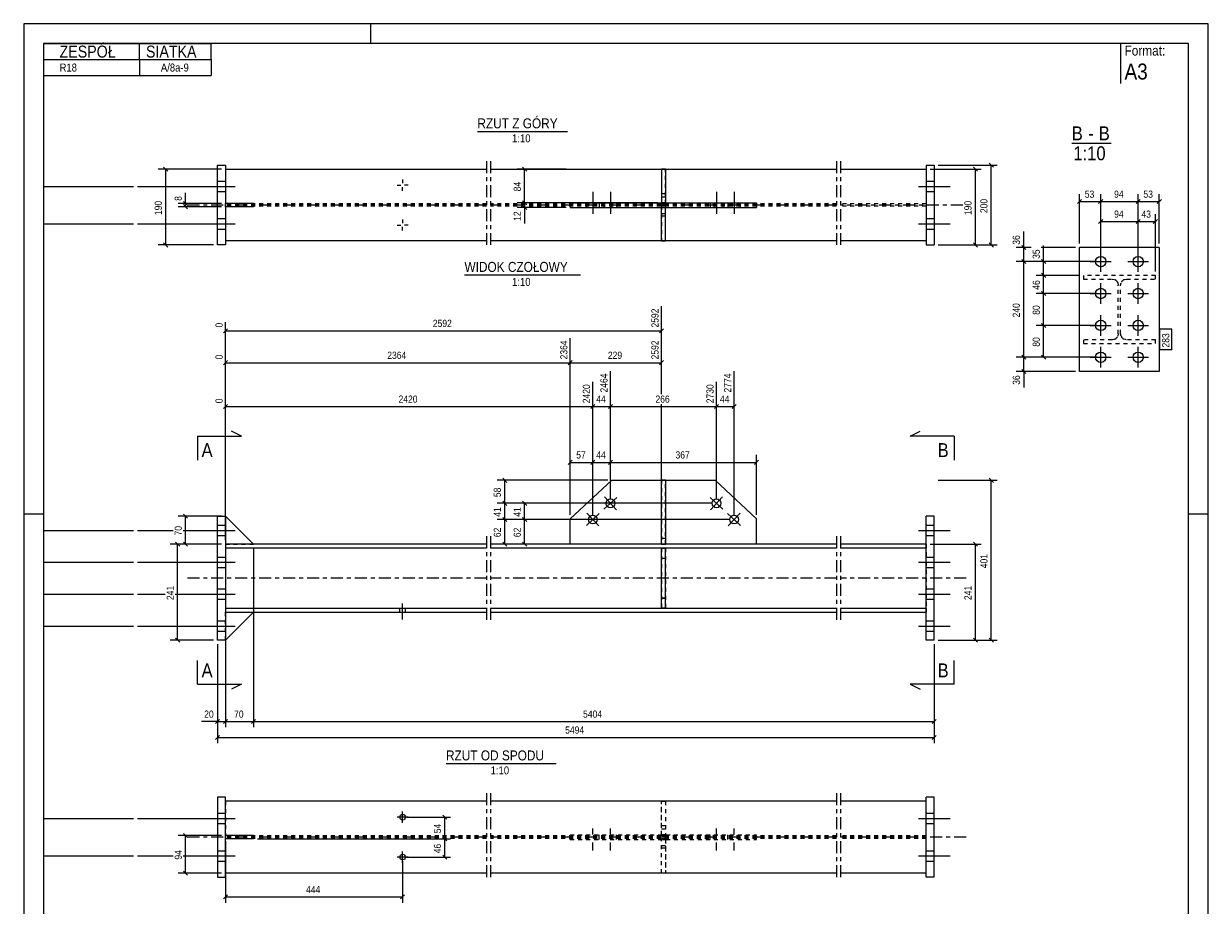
# Model space of a CAD drawing. Header units: millimetres. Extents: x 0 to 297, y 0 to 420.
# Tile 2 of 2: x 0 to 297, y 199 to 420. Entities that reach past the tile are written whole.
import ezdxf

# ---------------------------------------------------------------- set-up
doc = ezdxf.new("R2010")
doc.units = ezdxf.units.MM
for name, pattern in [('XKITLINE00', [0]), ('XKITLINE01', [4, 1, -1, 1, -1]), ('XKITLINE02', [4, 2, -2]), ('XKITLINE03', [6, 3, -1, 1, -1])]:
    doc.linetypes.add(name, pattern=pattern)
for name, color, linetype, lineweight in [('Arkusz rysunku', 3, 'Continuous', 0), ('Element', 2, 'Continuous', 0), ('Inny typ obiektu', 7, 'Continuous', 0), ('Przekrój', 7, 'Continuous', 0), ('Wymiar', 4, 'Continuous', 0), ('Znak elementu', 2, 'Continuous', 0), ('Śruba', 3, 'Continuous', 0)]:
    doc.layers.add(name, color=color, linetype=linetype, lineweight=lineweight)
doc.styles.add('ARIAL', font='ARIAL.TTF')

msp = doc.modelspace()

# ---------------------------------------------------------------- linework, layer by layer
at = {"layer": 'Arkusz rysunku', "linetype": 'XKITLINE00', "lineweight": 0}
for p, q in [((297, 420), (0, 420)), ((0, 420), (0, 0)), ((87, 415), (87, 420)), ((297, 0), (297, 420)), ((292, 415), (5, 415)), ((5, 415), (5, 5)), ((292, 5), (292, 415)), ((5, 297), (0, 297)), ((297, 297), (292, 297))]:
    msp.add_line(p, q, dxfattribs=at)
at = {"layer": 'Element', "linetype": 'XKITLINE00', "lineweight": 0}
for p, q in [((48.6, 384.5), (50.6, 384.5)), ((48.6, 364.5), (48.6, 384.5)), ((50.6, 384.5), (50.6, 364.5)), ((50.6, 383.5), (116.04, 383.5)), ((117.04, 383.5), (203.75, 383.5)), ((159.89, 383.5), (159.89, 375.1)), ((159.89, 383.5), (160.89, 383.5)), ((160.89, 383.5), (160.89, 375.1)), ((204.75, 383.5), (226.25, 383.5)), ((226.25, 384.5), (226.25, 364.5)), ((226.25, 384.5), (228.25, 384.5)), ((228.25, 384.5), (228.25, 364.5)), ((50.6, 374.1), (50.6, 374.9)), ((57.6, 374.9), (50.6, 374.9)), ((57.6, 374.9), (57.6, 374.1)), ((137.04, 375.1), (183.75, 375.1)), ((137.04, 375.1), (137.04, 373.9)), ((147.44, 373.9), (147.44, 375.1)), ((160.89, 375.1), (159.89, 375.1)), ((173.35, 373.9), (173.35, 375.1)), ((183.75, 375.1), (183.75, 373.9)), ((57.6, 374.1), (50.6, 374.1)), ((137.04, 373.9), (183.75, 373.9)), ((159.89, 365.5), (159.89, 373.9)), ((159.89, 373.9), (160.89, 373.9)), ((160.89, 365.5), (160.89, 373.9)), ((116.04, 365.5), (50.6, 365.5)), ((203.75, 365.5), (117.04, 365.5)), ((160.89, 365.5), (159.89, 365.5)), ((226.25, 365.5), (204.75, 365.5)), ((50.6, 364.5), (48.6, 364.5)), ((226.25, 364.5), (228.25, 364.5)), ((264.72, 332.78), (264.72, 363.88)), ((284.72, 363.88), (264.72, 363.88)), ((284.72, 363.88), (284.72, 332.78)), ((284.72, 332.78), (264.72, 332.78)), ((137.04, 295.85), (147.44, 305.48)), ((147.44, 305.48), (173.35, 305.48)), ((159.89, 289.48), (159.89, 305.48)), ((159.89, 305.48), (160.89, 305.48)), ((160.89, 305.48), (160.89, 289.48)), ((173.35, 305.48), (183.75, 295.85)), ((48.6, 265.38), (48.6, 296.48)), ((48.6, 296.48), (50.6, 296.48)), ((57.6, 289.48), (50.6, 296.48)), ((50.6, 296.48), (50.6, 265.38)), ((137.04, 289.48), (137.04, 295.85)), ((183.75, 289.48), (183.75, 295.85)), ((226.25, 265.38), (226.25, 296.48)), ((228.25, 296.48), (226.25, 296.48)), ((228.25, 265.38), (228.25, 296.48)), ((116.04, 289.48), (50.6, 289.48)), ((50.6, 288.53), (116.04, 288.53)), ((203.75, 289.48), (117.04, 289.48)), ((117.04, 288.53), (203.75, 288.53)), ((159.89, 289.48), (160.89, 289.48)), ((160.89, 288.48), (159.89, 288.48)), ((159.89, 273.38), (159.89, 288.48)), ((160.89, 273.38), (160.89, 288.48)), ((226.25, 289.48), (204.75, 289.48)), ((204.75, 288.53), (226.25, 288.53)), ((116.04, 273.33), (50.6, 273.33)), ((203.75, 273.33), (117.04, 273.33)), ((160.89, 273.38), (159.89, 273.38)), ((226.25, 273.33), (204.75, 273.33)), ((57.6, 272.38), (50.6, 265.38)), ((50.6, 272.38), (116.04, 272.38)), ((117.04, 272.38), (203.75, 272.38)), ((204.75, 272.38), (226.25, 272.38)), ((50.6, 265.38), (48.6, 265.38)), ((228.25, 265.38), (226.25, 265.38)), ((50.6, 225.98), (48.6, 225.98)), ((48.6, 225.98), (48.6, 205.98)), ((50.6, 205.98), (50.6, 225.98)), ((228.25, 225.98), (226.25, 225.98)), ((226.25, 205.98), (226.25, 225.98)), ((228.25, 205.98), (228.25, 225.98)), ((116.04, 224.98), (50.6, 224.98)), ((203.75, 224.98), (117.04, 224.98)), ((226.25, 224.98), (204.75, 224.98)), ((57.6, 216.38), (50.6, 216.38)), ((50.6, 216.38), (50.6, 215.58)), ((57.6, 215.58), (50.6, 215.58)), ((57.6, 216.38), (57.6, 215.58)), ((48.6, 205.98), (50.6, 205.98)), ((116.04, 206.98), (50.6, 206.98)), ((203.75, 206.98), (117.04, 206.98)), ((226.25, 206.98), (204.75, 206.98)), ((228.25, 205.98), (226.25, 205.98))]:
    msp.add_line(p, q, dxfattribs=at)
at = {"layer": 'Element', "linetype": 'XKITLINE01', "lineweight": 0}
for p, q in [((50.6, 383.5), (50.6, 365.5)), ((159.89, 383.5), (159.89, 374.8)), ((160.89, 383.5), (159.89, 383.5)), ((160.89, 374.8), (160.89, 383.5)), ((226.25, 383.5), (226.25, 365.5)), ((160.89, 377.3), (159.89, 377.3)), ((50.6, 374.1), (50.6, 374.9)), ((57.6, 374.9), (50.6, 374.9)), ((116.04, 374.8), (50.6, 374.8)), ((57.6, 374.1), (57.6, 374.9)), ((203.75, 374.8), (117.04, 374.8)), ((159.89, 376.6), (160.89, 376.6)), ((159.89, 374.8), (160.89, 374.8)), ((226.25, 374.8), (204.75, 374.8)), ((116.04, 374.2), (50.6, 374.2)), ((57.6, 374.1), (50.6, 374.1)), ((203.75, 374.2), (117.04, 374.2)), ((159.89, 374.2), (159.89, 365.5)), ((160.89, 374.2), (159.89, 374.2)), ((159.89, 372.4), (160.89, 372.4)), ((160.89, 371.7), (159.89, 371.7)), ((160.89, 365.5), (160.89, 374.2)), ((226.25, 374.2), (204.75, 374.2)), ((159.89, 365.5), (160.89, 365.5)), ((283.72, 356.88), (265.72, 356.88)), ((265.72, 356.88), (265.72, 355.93)), ((283.72, 355.93), (283.72, 356.88)), ((265.72, 355.93), (272.92, 355.93)), ((272.92, 355.93), (273.49, 355.82)), ((274.31, 355), (274.42, 354.43)), ((274.42, 342.23), (274.42, 354.43)), ((275.02, 354.43), (275.13, 355)), ((275.02, 342.23), (275.02, 354.43)), ((275.95, 355.82), (276.52, 355.93)), ((276.52, 355.93), (283.72, 355.93)), ((274.42, 342.23), (274.31, 341.66)), ((275.13, 341.66), (275.02, 342.23)), ((272.92, 340.73), (265.72, 340.73)), ((265.72, 340.73), (265.72, 339.78)), ((265.72, 339.78), (283.72, 339.78)), ((273.49, 340.84), (272.92, 340.73)), ((276.52, 340.73), (275.95, 340.84)), ((283.72, 340.73), (276.52, 340.73)), ((283.72, 339.78), (283.72, 340.73)), ((159.89, 305.48), (159.89, 289.48)), ((160.89, 305.48), (159.89, 305.48)), ((160.89, 289.48), (160.89, 305.48)), ((50.6, 296.48), (50.6, 289.48)), ((50.6, 289.48), (57.6, 289.48)), ((50.6, 289.48), (50.6, 272.38)), ((183.75, 289.48), (137.04, 289.48)), ((159.89, 290.98), (160.89, 290.98)), ((159.89, 290.98), (160.89, 290.98)), ((159.89, 289.48), (160.89, 289.48)), ((159.89, 288.48), (159.89, 273.38)), ((159.89, 288.48), (160.89, 288.48)), ((160.89, 288.48), (160.89, 273.38)), ((226.25, 289.48), (226.25, 287.03)), ((159.89, 285.98), (160.89, 285.98)), ((159.89, 285.98), (160.89, 285.98)), ((226.25, 287.03), (226.25, 273.33)), ((160.89, 275.88), (159.89, 275.88)), ((159.89, 275.88), (160.89, 275.88)), ((159.89, 273.38), (159.89, 273.77)), ((160.89, 273.38), (159.89, 273.38)), ((160.89, 273.38), (160.89, 273.77)), ((226.25, 273.33), (226.25, 272.38)), ((50.6, 265.38), (50.6, 272.38)), ((50.6, 272.38), (57.6, 272.38)), ((50.6, 224.98), (50.6, 206.98)), ((159.89, 216.58), (159.89, 224.98)), ((159.89, 224.98), (160.89, 224.98)), ((159.89, 216.28), (159.89, 224.98)), ((159.89, 224.98), (160.89, 224.98)), ((160.89, 224.98), (160.89, 216.58)), ((160.89, 224.98), (160.89, 216.28)), ((226.25, 206.98), (226.25, 224.98)), ((160.89, 218.78), (159.89, 218.78)), ((159.89, 218.08), (160.89, 218.08)), ((57.6, 216.38), (50.6, 216.38)), ((50.6, 216.38), (50.6, 215.58)), ((116.04, 216.28), (50.6, 216.28)), ((116.04, 215.68), (50.6, 215.68)), ((57.6, 215.58), (50.6, 215.58)), ((57.6, 216.38), (57.6, 215.58)), ((203.75, 216.28), (117.04, 216.28)), ((203.75, 215.68), (117.04, 215.68)), ((137.04, 215.38), (137.04, 216.58)), ((137.04, 216.58), (183.75, 216.58)), ((137.04, 215.38), (183.75, 215.38)), ((147.44, 215.38), (147.44, 216.58)), ((160.89, 216.58), (159.89, 216.58)), ((160.89, 216.28), (159.89, 216.28)), ((159.89, 206.98), (159.89, 215.68)), ((159.89, 215.68), (160.89, 215.68)), ((159.89, 206.98), (159.89, 215.38)), ((159.89, 215.38), (160.89, 215.38)), ((159.89, 213.88), (160.89, 213.88)), ((160.89, 215.68), (160.89, 206.98)), ((160.89, 215.38), (160.89, 206.98)), ((173.35, 216.58), (173.35, 215.38)), ((183.75, 215.38), (183.75, 216.58)), ((226.25, 216.28), (204.75, 216.28)), ((226.25, 215.68), (204.75, 215.68)), ((160.89, 213.18), (159.89, 213.18)), ((160.89, 206.98), (159.89, 206.98)), ((160.89, 206.98), (159.89, 206.98))]:
    msp.add_line(p, q, dxfattribs=at)
at = {"layer": 'Element', "linetype": 'XKITLINE03', "lineweight": 0}
for p, q in [((116.04, 385.5), (116.04, 363.5)), ((117.04, 385.5), (117.04, 363.5)), ((203.75, 385.5), (203.75, 363.5)), ((204.75, 385.5), (204.75, 363.5)), ((116.04, 374.5), (40.6, 374.5)), ((203.75, 374.5), (117.04, 374.5)), ((235.48, 374.5), (204.75, 374.5)), ((274.72, 348.33), (274.72, 348.33)), ((116.04, 291.48), (116.04, 270.38)), ((117.04, 291.48), (117.04, 270.38)), ((203.75, 291.48), (203.75, 270.38)), ((204.75, 291.48), (204.75, 270.38)), ((116.04, 280.93), (40.6, 280.93)), ((203.75, 280.93), (117.04, 280.93)), ((236.25, 280.93), (204.75, 280.93)), ((116.04, 226.98), (116.04, 204.98)), ((117.04, 226.98), (117.04, 204.98)), ((203.75, 226.98), (203.75, 204.98)), ((204.75, 226.98), (204.75, 204.98)), ((116.04, 215.98), (40.6, 215.98)), ((203.75, 215.98), (117.04, 215.98)), ((236.25, 215.98), (204.75, 215.98))]:
    msp.add_line(p, q, dxfattribs=at)
at = {"layer": 'Element', "linetype": 'XKITLINE01', "lineweight": 0}
for centre, start, end in [((272.92, 354.43), 22.5, 67.5), ((276.52, 354.43), 112.5, 157.5), ((272.92, 342.23), 292.5, 337.5), ((276.52, 342.23), 202.5, 247.5)]:
    msp.add_arc(centre, 1.5, start, end, dxfattribs=at)
at = {"layer": 'Inny typ obiektu', "linetype": 'XKITLINE00', "lineweight": 0}
for p, q in [((5, 415), (47, 415)), ((5, 415), (5, 411)), ((29, 411), (29, 415)), ((47, 411), (47, 415)), ((275, 415), (275, 405)), ((5, 411), (47, 411)), ((5, 411), (5, 407)), ((29, 411), (29, 407)), ((47, 411), (47, 407)), ((5, 407), (47, 407)), ((113.75, 393), (136.35, 393)), ((262.77, 390), (272.65, 390)), ((110.51, 357), (139.59, 357)), ((105.88, 234.48), (133.47, 234.48))]:
    msp.add_line(p, q, dxfattribs=at)
at = {"layer": 'Przekrój', "linetype": 'XKITLINE00', "lineweight": 0}
for p, q in [((54.6, 316.55), (52.1, 317.8)), ((222.25, 316.55), (224.75, 317.8)), ((43.6, 316.55), (43.6, 310.55)), ((43.6, 316.55), (49.6, 316.55)), ((49.6, 316.55), (54.6, 316.55)), ((227.25, 316.55), (222.25, 316.55)), ((233.25, 316.55), (227.25, 316.55)), ((233.25, 316.55), (233.25, 310.55)), ((43.6, 254.31), (43.6, 260.31)), ((233.25, 254.31), (233.25, 260.31)), ((43.6, 254.31), (49.6, 254.31)), ((49.6, 254.31), (54.6, 254.31)), ((54.6, 254.31), (52.1, 253.06)), ((222.25, 254.31), (224.75, 253.06)), ((227.25, 254.31), (222.25, 254.31)), ((233.25, 254.31), (227.25, 254.31))]:
    msp.add_line(p, q, dxfattribs=at)
at = {"layer": 'Wymiar', "linetype": 'XKITLINE00', "lineweight": 0}
for p, q in [((49.6, 383.5), (33.74, 383.5)), ((35.09, 384.01), (36.11, 382.99)), ((35.6, 364.5), (35.6, 383.5)), ((136.04, 383.5), (123.74, 383.5)), ((125.09, 384.01), (126.11, 382.99)), ((125.6, 375.1), (125.6, 383.5)), ((227.25, 383.5), (240.04, 383.5)), ((229.25, 384.5), (244.04, 384.5)), ((238.09, 384.01), (239.11, 382.99)), ((238.6, 364.5), (238.6, 383.5)), ((242.09, 385.01), (243.11, 383.99)), ((242.6, 364.5), (242.6, 384.5)), ((40.6, 374.9), (40.6, 377.58)), ((40.6, 374.9), (40.6, 377.58)), ((264.72, 364.88), (264.72, 377.24)), ((270.02, 361.33), (270.02, 377.24)), ((270.02, 361.33), (270.02, 377.24)), ((279.42, 361.33), (279.42, 377.24)), ((279.42, 361.33), (279.42, 377.24)), ((284.72, 364.88), (284.72, 377.24)), ((49.6, 374.9), (38.74, 374.9)), ((40.09, 375.41), (41.11, 374.39)), ((40.09, 374.61), (41.11, 373.59)), ((40.6, 374.1), (40.6, 374.9)), ((158.89, 375.1), (123.74, 375.1)), ((158.89, 375.1), (123.74, 375.1)), ((125.09, 375.61), (126.11, 374.59)), ((125.09, 375.61), (126.11, 374.59)), ((125.09, 374.41), (126.11, 373.39)), ((125.6, 373.9), (125.6, 375.1)), ((265.23, 375.89), (264.21, 374.87)), ((264.72, 375.38), (270.02, 375.38)), ((270.53, 375.89), (269.51, 374.87)), ((270.53, 375.89), (269.51, 374.87)), ((270.02, 375.38), (279.42, 375.38)), ((279.93, 375.89), (278.91, 374.87)), ((279.93, 375.89), (278.91, 374.87)), ((279.42, 375.38), (284.72, 375.38)), ((285.23, 375.89), (284.21, 374.87)), ((49.6, 374.1), (38.74, 374.1)), ((136.04, 373.9), (123.74, 373.9)), ((125.6, 373.9), (125.6, 369.88)), ((125.6, 373.9), (125.6, 369.88)), ((270.02, 361.33), (270.02, 372.24)), ((279.42, 361.33), (279.42, 372.24)), ((279.42, 361.33), (279.42, 372.24)), ((283.72, 357.88), (283.72, 372.24)), ((270.53, 370.89), (269.51, 369.87)), ((270.02, 370.38), (279.42, 370.38)), ((279.93, 370.89), (278.91, 369.87)), ((279.93, 370.89), (278.91, 369.87)), ((279.42, 370.38), (283.72, 370.38)), ((284.23, 370.89), (283.21, 369.87)), ((250.72, 363.88), (250.72, 367.9)), ((250.72, 363.88), (250.72, 367.9)), ((47.6, 364.5), (33.74, 364.5)), ((35.09, 365.01), (36.11, 363.99)), ((229.25, 364.5), (244.04, 364.5)), ((229.25, 364.5), (240.04, 364.5)), ((238.09, 365.01), (239.11, 363.99)), ((242.09, 365.01), (243.11, 363.99)), ((252.6, 363.88), (248.86, 363.88)), ((250.21, 364.39), (251.23, 363.37)), ((250.72, 360.33), (250.72, 363.88)), ((263.72, 363.88), (255.12, 363.88)), ((255.72, 360.33), (255.72, 364.35)), ((255.72, 360.33), (255.72, 364.35)), ((269.02, 360.33), (248.86, 360.33)), ((269.02, 360.33), (248.86, 360.33)), ((250.21, 360.84), (251.23, 359.82)), ((250.21, 360.84), (251.23, 359.82)), ((250.72, 336.33), (250.72, 360.33)), ((269.02, 360.33), (253.86, 360.33)), ((255.21, 360.84), (256.23, 359.82)), ((255.72, 356.88), (255.72, 360.33)), ((264.72, 356.88), (253.86, 356.88)), ((264.72, 356.88), (253.86, 356.88)), ((255.21, 357.39), (256.23, 356.37)), ((255.21, 357.39), (256.23, 356.37)), ((255.72, 352.33), (255.72, 356.88)), ((269.02, 352.33), (253.86, 352.33)), ((269.02, 352.33), (253.86, 352.33)), ((255.21, 352.84), (256.23, 351.82)), ((255.21, 352.84), (256.23, 351.82)), ((255.72, 344.33), (255.72, 352.33)), ((159.89, 327.1), (159.89, 349.14)), ((50.6, 290.48), (50.6, 345.13)), ((255.21, 344.84), (256.23, 343.82)), ((255.21, 344.84), (256.23, 343.82)), ((51.11, 343.49), (50.09, 342.47)), ((50.6, 342.98), (159.89, 342.98)), ((160.4, 343.49), (159.38, 342.47)), ((269.02, 344.33), (253.86, 344.33)), ((269.02, 344.33), (253.86, 344.33)), ((255.72, 336.33), (255.72, 344.33)), ((137.04, 296.85), (137.04, 341.14)), ((137.04, 296.85), (137.04, 341.14)), ((159.89, 327.1), (159.89, 341.14)), ((50.6, 290.48), (50.6, 337.13)), ((269.02, 336.33), (248.86, 336.33)), ((269.02, 336.33), (248.86, 336.33)), ((250.21, 336.84), (251.23, 335.82)), ((250.21, 336.84), (251.23, 335.82)), ((250.72, 332.78), (250.72, 336.33)), ((269.02, 336.33), (253.86, 336.33)), ((255.21, 336.84), (256.23, 335.82)), ((51.11, 335.49), (50.09, 334.47)), ((50.6, 334.98), (137.04, 334.98)), ((137.55, 335.49), (136.53, 334.47)), ((137.55, 335.49), (136.53, 334.47)), ((137.04, 334.98), (159.89, 334.98)), ((147.09, 300.71), (147.09, 332.84)), ((147.09, 300.71), (147.09, 332.84)), ((160.4, 335.49), (159.38, 334.47)), ((178.1, 296.63), (178.1, 332.84)), ((263.72, 332.78), (248.86, 332.78)), ((250.21, 333.29), (251.23, 332.27)), ((250.72, 332.78), (250.72, 328.76)), ((250.72, 332.78), (250.72, 328.76)), ((142.69, 296.63), (142.69, 330.14)), ((142.69, 296.63), (142.69, 330.14)), ((173.69, 300.71), (173.69, 330.14)), ((173.69, 300.71), (173.69, 330.14)), ((51.11, 324.49), (50.09, 323.47)), ((50.6, 290.48), (50.6, 326.13)), ((50.6, 323.98), (142.69, 323.98)), ((143.2, 324.49), (142.18, 323.47)), ((143.2, 324.49), (142.18, 323.47)), ((142.69, 323.98), (147.09, 323.98)), ((147.6, 324.49), (146.59, 323.47)), ((147.6, 324.49), (146.59, 323.47)), ((147.09, 323.98), (173.69, 323.98)), ((159.89, 289.48), (159.89, 324.58)), ((159.89, 289.48), (159.89, 324.58)), ((174.2, 324.49), (173.18, 323.47)), ((174.2, 324.49), (173.18, 323.47)), ((173.69, 323.98), (178.1, 323.98)), ((178.6, 324.49), (177.59, 323.47)), ((137.55, 310.49), (136.53, 309.47)), ((137.04, 296.85), (137.04, 311.84)), ((137.04, 309.98), (142.69, 309.98)), ((143.2, 310.49), (142.18, 309.47)), ((143.2, 310.49), (142.18, 309.47)), ((142.69, 296.63), (142.69, 311.84)), ((142.69, 296.63), (142.69, 311.84)), ((142.69, 309.98), (147.09, 309.98)), ((147.6, 310.49), (146.59, 309.47)), ((147.6, 310.49), (146.59, 309.47)), ((147.09, 300.71), (147.09, 311.84)), ((147.09, 300.71), (147.09, 311.84)), ((147.09, 309.98), (183.75, 309.98)), ((184.26, 310.49), (183.24, 309.47)), ((183.75, 296.85), (183.75, 311.84)), ((120.09, 305.99), (121.11, 304.97)), ((242.09, 305.99), (243.11, 304.97)), ((146.44, 305.48), (118.74, 305.48)), ((120.6, 299.71), (120.6, 305.48)), ((229.25, 305.48), (244.04, 305.48)), ((242.6, 265.38), (242.6, 305.48)), ((120.09, 300.22), (121.11, 299.2)), ((120.09, 300.22), (121.11, 299.2)), ((125.09, 300.22), (126.11, 299.2)), ((172.69, 299.71), (118.74, 299.71)), ((172.69, 299.71), (118.74, 299.71)), ((120.6, 295.63), (120.6, 299.71)), ((172.69, 299.71), (123.74, 299.71)), ((125.6, 295.63), (125.6, 299.71)), ((49.6, 296.48), (38.74, 296.48)), ((40.09, 296.99), (41.11, 295.97)), ((40.6, 289.48), (40.6, 296.48)), ((177.1, 295.63), (118.74, 295.63)), ((177.1, 295.63), (118.74, 295.63)), ((120.09, 296.14), (121.11, 295.12)), ((120.09, 296.14), (121.11, 295.12)), ((120.6, 289.48), (120.6, 295.63)), ((177.1, 295.63), (123.74, 295.63)), ((177.1, 295.63), (123.74, 295.63)), ((125.09, 296.14), (126.11, 295.12)), ((125.09, 296.14), (126.11, 295.12)), ((125.6, 289.48), (125.6, 295.63)), ((49.6, 289.48), (36.74, 289.48)), ((38.09, 289.99), (39.11, 288.97)), ((38.6, 265.38), (38.6, 289.48)), ((49.6, 289.48), (38.74, 289.48)), ((40.09, 289.99), (41.11, 288.97)), ((57.6, 288.48), (57.6, 243.54)), ((57.6, 288.48), (57.6, 243.54)), ((136.04, 289.48), (118.74, 289.48)), ((120.09, 289.99), (121.11, 288.97)), ((136.04, 289.48), (123.74, 289.48)), ((125.09, 289.99), (126.11, 288.97)), ((227.25, 289.48), (240.04, 289.48)), ((238.09, 289.99), (239.11, 288.97)), ((238.6, 265.38), (238.6, 289.48)), ((50.6, 271.38), (50.6, 243.54)), ((50.6, 271.38), (50.6, 243.54)), ((47.6, 265.38), (36.74, 265.38)), ((38.09, 265.89), (39.11, 264.87)), ((48.6, 264.38), (48.6, 239.54)), ((48.6, 264.38), (48.6, 243.54)), ((228.25, 264.38), (228.25, 239.54)), ((228.25, 264.38), (228.25, 243.54)), ((229.25, 265.38), (244.04, 265.38)), ((229.25, 265.38), (240.04, 265.38)), ((238.09, 265.89), (239.11, 264.87)), ((242.09, 265.89), (243.11, 264.87)), ((48.6, 244.98), (44.58, 244.98)), ((48.6, 244.98), (44.58, 244.98)), ((49.11, 245.49), (48.09, 244.47)), ((48.6, 244.98), (50.6, 244.98)), ((51.11, 245.49), (50.09, 244.47)), ((51.11, 245.49), (50.09, 244.47)), ((50.6, 244.98), (57.6, 244.98)), ((58.11, 245.49), (57.09, 244.47)), ((58.11, 245.49), (57.09, 244.47)), ((57.6, 244.98), (228.25, 244.98)), ((228.76, 245.49), (227.74, 244.47)), ((49.11, 241.49), (48.09, 240.47)), ((48.6, 240.98), (228.25, 240.98)), ((228.76, 241.49), (227.74, 240.47)), ((96, 220.98), (107.04, 220.98)), ((105.09, 221.49), (106.11, 220.47)), ((105.6, 215.58), (105.6, 220.98)), ((40.09, 216.89), (41.11, 215.87)), ((49.6, 216.38), (38.74, 216.38)), ((40.6, 206.98), (40.6, 216.38)), ((50.6, 214.58), (50.6, 199.54)), ((58.6, 215.58), (107.04, 215.58)), ((58.6, 215.58), (107.04, 215.58)), ((105.09, 216.09), (106.11, 215.07)), ((105.09, 216.09), (106.11, 215.07)), ((105.6, 210.98), (105.6, 215.58)), ((96, 210.98), (107.04, 210.98)), ((105.09, 211.49), (106.11, 210.47)), ((95, 209.98), (95, 199.54)), ((49.6, 206.98), (38.74, 206.98)), ((40.09, 207.49), (41.11, 206.47)), ((51.11, 201.49), (50.09, 200.47)), ((50.6, 200.98), (95, 200.98)), ((95.51, 201.49), (94.49, 200.47))]:
    msp.add_line(p, q, dxfattribs=at)
at = {"layer": 'Znak elementu', "linetype": 'XKITLINE00', "lineweight": 0}
for p, q in [((284.82, 338.18), (284.82, 343.39)), ((287.82, 343.39), (284.82, 343.39)), ((287.82, 338.18), (287.82, 343.39)), ((287.82, 338.18), (284.82, 338.18))]:
    msp.add_line(p, q, dxfattribs=at)
at = {"layer": 'Śruba', "linetype": 'XKITLINE00', "lineweight": 0}
for p, q in [((48.6, 380.5), (50.6, 380.5)), ((48.6, 380.5), (50.6, 380.5)), ((48.6, 380.5), (50.6, 380.5)), ((48.6, 380.5), (50.6, 380.5)), ((95, 380.9), (95, 379.97)), ((226.25, 380.5), (228.25, 380.5)), ((226.25, 380.5), (228.25, 380.5)), ((226.25, 380.5), (228.25, 380.5)), ((226.25, 380.5), (228.25, 380.5)), ((5.1, 379.2), (27.5, 379.2)), ((5.1, 379.2), (27.5, 379.2)), ((5.1, 379.2), (27.5, 379.2)), ((5.1, 379.2), (27.5, 379.2)), ((28.5, 379.2), (53, 379.2)), ((28.5, 379.2), (53, 379.2)), ((28.5, 379.2), (53, 379.2)), ((28.5, 379.2), (53, 379.2)), ((48.6, 377.9), (50.6, 377.9)), ((48.6, 377.9), (50.6, 377.9)), ((48.6, 377.9), (50.6, 377.9)), ((48.6, 377.9), (50.6, 377.9)), ((93.6, 379.5), (94.53, 379.5)), ((95, 378.1), (95, 379.03)), ((96.4, 379.5), (95.47, 379.5)), ((142.69, 377.85), (142.69, 372.35)), ((147.09, 377.85), (147.09, 372.35)), ((173.69, 377.85), (173.69, 372.35)), ((178.1, 377.85), (178.1, 372.35)), ((224.3, 379.2), (232.3, 379.2)), ((224.3, 379.2), (232.3, 379.2)), ((224.3, 379.2), (232.3, 379.2)), ((224.3, 379.2), (232.3, 379.2)), ((226.25, 377.9), (228.25, 377.9)), ((226.25, 377.9), (228.25, 377.9)), ((226.25, 377.9), (228.25, 377.9)), ((226.25, 377.9), (228.25, 377.9)), ((141.14, 375.1), (141.14, 373.9)), ((144.25, 375.1), (144.25, 373.9)), ((145.54, 375.1), (145.54, 373.9)), ((148.65, 375.1), (148.65, 373.9)), ((172.14, 375.1), (172.14, 373.9)), ((175.25, 375.1), (175.25, 373.9)), ((176.54, 375.1), (176.54, 373.9)), ((179.65, 375.1), (179.65, 373.9)), ((5.1, 369.8), (27.5, 369.8)), ((5.1, 369.8), (27.5, 369.8)), ((5.1, 369.8), (27.5, 369.8)), ((5.1, 369.8), (27.5, 369.8)), ((28.5, 369.8), (53, 369.8)), ((28.5, 369.8), (53, 369.8)), ((28.5, 369.8), (53, 369.8)), ((28.5, 369.8), (53, 369.8)), ((48.6, 371.1), (50.6, 371.1)), ((48.6, 371.1), (50.6, 371.1)), ((48.6, 371.1), (50.6, 371.1)), ((48.6, 371.1), (50.6, 371.1)), ((48.6, 368.5), (50.6, 368.5)), ((48.6, 368.5), (50.6, 368.5)), ((48.6, 368.5), (50.6, 368.5)), ((48.6, 368.5), (50.6, 368.5)), ((93.6, 369.5), (94.53, 369.5)), ((95, 370.9), (95, 369.97)), ((95, 368.1), (95, 369.03)), ((96.4, 369.5), (95.47, 369.5)), ((224.3, 369.8), (232.3, 369.8)), ((224.3, 369.8), (232.3, 369.8)), ((224.3, 369.8), (232.3, 369.8)), ((224.3, 369.8), (232.3, 369.8)), ((226.25, 371.1), (228.25, 371.1)), ((226.25, 371.1), (228.25, 371.1)), ((226.25, 371.1), (228.25, 371.1)), ((226.25, 371.1), (228.25, 371.1)), ((226.25, 368.5), (228.25, 368.5)), ((226.25, 368.5), (228.25, 368.5)), ((226.25, 368.5), (228.25, 368.5)), ((226.25, 368.5), (228.25, 368.5)), ((270.02, 357.73), (270.02, 362.93)), ((279.42, 357.73), (279.42, 362.93)), ((267.42, 360.33), (272.62, 360.33)), ((276.82, 360.33), (282.02, 360.33)), ((270.02, 349.73), (270.02, 354.93)), ((279.42, 349.73), (279.42, 354.93)), ((267.42, 352.33), (272.62, 352.33)), ((276.82, 352.33), (282.02, 352.33)), ((270.02, 341.73), (270.02, 346.93)), ((279.42, 341.73), (279.42, 346.93)), ((267.42, 344.33), (272.62, 344.33)), ((276.82, 344.33), (282.02, 344.33)), ((270.02, 333.73), (270.02, 338.93)), ((279.42, 333.73), (279.42, 338.93)), ((267.42, 336.33), (272.62, 336.33)), ((276.82, 336.33), (282.02, 336.33)), ((148.71, 301.2), (145.48, 298.21)), ((145.6, 301.32), (148.59, 298.09)), ((175.31, 298.21), (172.08, 301.2)), ((175.19, 301.32), (172.2, 298.09)), ((144.31, 297.13), (141.08, 294.14)), ((141.2, 297.25), (144.19, 294.02)), ((179.71, 294.14), (176.48, 297.13)), ((179.59, 297.25), (176.6, 294.02)), ((48.6, 294.23), (50.6, 294.23)), ((48.6, 294.23), (50.6, 294.23)), ((226.25, 294.23), (228.25, 294.23)), ((226.25, 294.23), (228.25, 294.23)), ((5.1, 292.93), (27.5, 292.93)), ((5.1, 292.93), (27.5, 292.93)), ((28.5, 292.93), (37.48, 292.93)), ((28.5, 292.93), (37.48, 292.93)), ((40, 292.93), (53, 292.93)), ((40, 292.93), (53, 292.93)), ((48.6, 291.63), (50.6, 291.63)), ((48.6, 291.63), (50.6, 291.63)), ((224.3, 292.93), (232.3, 292.93)), ((224.3, 292.93), (232.3, 292.93)), ((226.25, 291.63), (228.25, 291.63)), ((226.25, 291.63), (228.25, 291.63)), ((48.6, 286.23), (50.6, 286.23)), ((48.6, 286.23), (50.6, 286.23)), ((226.25, 286.23), (228.25, 286.23)), ((226.25, 286.23), (228.25, 286.23)), ((5.1, 284.93), (27.5, 284.93)), ((5.1, 284.93), (27.5, 284.93)), ((28.5, 284.93), (53, 284.93)), ((28.5, 284.93), (53, 284.93)), ((48.6, 283.63), (50.6, 283.63)), ((48.6, 283.63), (50.6, 283.63)), ((224.3, 284.93), (232.3, 284.93)), ((224.3, 284.93), (232.3, 284.93)), ((226.25, 283.63), (228.25, 283.63)), ((226.25, 283.63), (228.25, 283.63)), ((5.1, 276.93), (27.5, 276.93)), ((5.1, 276.93), (27.5, 276.93)), ((28.5, 276.93), (35.48, 276.93)), ((28.5, 276.93), (35.48, 276.93)), ((38, 276.93), (53, 276.93)), ((38, 276.93), (53, 276.93)), ((48.6, 278.23), (50.6, 278.23)), ((48.6, 278.23), (50.6, 278.23)), ((224.3, 276.93), (232.3, 276.93)), ((224.3, 276.93), (232.3, 276.93)), ((226.25, 278.23), (228.25, 278.23)), ((226.25, 278.23), (228.25, 278.23)), ((48.6, 275.63), (50.6, 275.63)), ((48.6, 275.63), (50.6, 275.63)), ((94.3, 272.38), (94.3, 273.33)), ((94.3, 272.38), (94.3, 273.33)), ((95, 270.55), (95, 274.55)), ((95, 270.55), (95, 274.55)), ((95.7, 272.38), (95.7, 273.33)), ((95.7, 272.38), (95.7, 273.33)), ((226.25, 275.63), (228.25, 275.63)), ((226.25, 275.63), (228.25, 275.63)), ((5.1, 268.93), (27.5, 268.93)), ((5.1, 268.93), (27.5, 268.93)), ((28.5, 268.93), (53, 268.93)), ((28.5, 268.93), (53, 268.93)), ((48.6, 270.23), (50.6, 270.23)), ((48.6, 270.23), (50.6, 270.23)), ((48.6, 267.63), (50.6, 267.63)), ((48.6, 267.63), (50.6, 267.63)), ((224.3, 268.93), (232.3, 268.93)), ((224.3, 268.93), (232.3, 268.93)), ((226.25, 270.23), (228.25, 270.23)), ((226.25, 270.23), (228.25, 270.23)), ((226.25, 267.63), (228.25, 267.63)), ((226.25, 267.63), (228.25, 267.63)), ((5.1, 220.68), (27.5, 220.68)), ((5.1, 220.68), (27.5, 220.68)), ((5.1, 220.68), (27.5, 220.68)), ((5.1, 220.68), (27.5, 220.68)), ((28.5, 220.68), (53, 220.68)), ((28.5, 220.68), (53, 220.68)), ((28.5, 220.68), (53, 220.68)), ((28.5, 220.68), (53, 220.68)), ((48.6, 221.98), (50.6, 221.98)), ((48.6, 221.98), (50.6, 221.98)), ((48.6, 221.98), (50.6, 221.98)), ((48.6, 221.98), (50.6, 221.98)), ((96.4, 220.98), (93.6, 220.98)), ((95, 219.58), (95, 222.38)), ((224.3, 220.68), (232.3, 220.68)), ((224.3, 220.68), (232.3, 220.68)), ((224.3, 220.68), (232.3, 220.68)), ((224.3, 220.68), (232.3, 220.68)), ((226.25, 221.98), (228.25, 221.98)), ((226.25, 221.98), (228.25, 221.98)), ((226.25, 221.98), (228.25, 221.98)), ((226.25, 221.98), (228.25, 221.98)), ((48.6, 219.38), (50.6, 219.38)), ((48.6, 219.38), (50.6, 219.38)), ((48.6, 219.38), (50.6, 219.38)), ((48.6, 219.38), (50.6, 219.38)), ((226.25, 219.38), (228.25, 219.38)), ((226.25, 219.38), (228.25, 219.38)), ((226.25, 219.38), (228.25, 219.38)), ((226.25, 219.38), (228.25, 219.38)), ((5.1, 211.28), (27.5, 211.28)), ((5.1, 211.28), (27.5, 211.28)), ((5.1, 211.28), (27.5, 211.28)), ((5.1, 211.28), (27.5, 211.28)), ((28.5, 211.28), (37.48, 211.28)), ((28.5, 211.28), (37.48, 211.28)), ((28.5, 211.28), (37.48, 211.28)), ((28.5, 211.28), (37.48, 211.28)), ((40, 211.28), (53, 211.28)), ((40, 211.28), (53, 211.28)), ((40, 211.28), (53, 211.28)), ((40, 211.28), (53, 211.28)), ((48.6, 212.58), (50.6, 212.58)), ((48.6, 212.58), (50.6, 212.58)), ((48.6, 212.58), (50.6, 212.58)), ((48.6, 212.58), (50.6, 212.58)), ((96.4, 210.98), (93.6, 210.98)), ((95, 209.58), (95, 212.38)), ((224.3, 211.28), (232.3, 211.28)), ((224.3, 211.28), (232.3, 211.28)), ((224.3, 211.28), (232.3, 211.28)), ((224.3, 211.28), (232.3, 211.28)), ((226.25, 212.58), (228.25, 212.58)), ((226.25, 212.58), (228.25, 212.58)), ((226.25, 212.58), (228.25, 212.58)), ((226.25, 212.58), (228.25, 212.58)), ((48.6, 209.98), (50.6, 209.98)), ((48.6, 209.98), (50.6, 209.98)), ((48.6, 209.98), (50.6, 209.98)), ((48.6, 209.98), (50.6, 209.98)), ((226.25, 209.98), (228.25, 209.98)), ((226.25, 209.98), (228.25, 209.98)), ((226.25, 209.98), (228.25, 209.98)), ((226.25, 209.98), (228.25, 209.98))]:
    msp.add_line(p, q, dxfattribs=at)
at = {"layer": 'Śruba', "linetype": 'XKITLINE02', "lineweight": 0}
for p, q in [((142.69, 212.63), (142.69, 218.13)), ((147.09, 212.63), (147.09, 218.13)), ((173.69, 212.63), (173.69, 218.13)), ((178.1, 212.63), (178.1, 218.13)), ((141.14, 215.38), (141.14, 216.58)), ((144.25, 215.38), (144.25, 216.58)), ((145.54, 215.38), (145.54, 216.58)), ((148.65, 215.38), (148.65, 216.58)), ((172.14, 215.38), (172.14, 216.58)), ((175.25, 215.38), (175.25, 216.58)), ((176.54, 215.38), (176.54, 216.58)), ((179.65, 215.38), (179.65, 216.58))]:
    msp.add_line(p, q, dxfattribs=at)
at = {"layer": 'Śruba', "linetype": 'XKITLINE00', "lineweight": 0}
for centre, radius in [((270.02, 360.33), 1.3), ((279.42, 360.33), 1.3), ((270.02, 352.33), 1.3), ((279.42, 352.33), 1.3), ((270.02, 344.33), 1.3), ((279.42, 344.33), 1.3), ((270.02, 336.33), 1.3), ((279.42, 336.33), 1.3), ((147.09, 299.71), 1.1), ((173.69, 299.71), 1.1), ((142.69, 295.63), 1.1), ((178.1, 295.63), 1.1), ((95, 220.98), 0.7), ((95, 210.98), 0.7)]:
    msp.add_circle(centre, radius, dxfattribs=at)

# ---------------------------------------------------------------- texts
at = {"layer": 'Inny typ obiektu', "style": 'ARIAL', "width": 0.85}
for s, height, p in [('ZESPÓŁ', 3, (9, 411.5)), ('SIATKA', 3, (30.66, 411.5)), ('Format:', 2.5, (276, 412)), ('R18', 2, (9, 408)), ('A/8a-9', 2, (34.4, 408)), ('A3', 4, (276, 406)), ('RZUT Z GÓRY', 2.5, (113.75, 393.75)), ('1:10', 2, (122.45, 390.25)), ('B', 3.5, (262.77, 390.75)), ('-', 3.5, (266.93, 390.75)), ('B', 3.5, (269.54, 390.75)), ('1:10', 3.5, (263.17, 385.75)), ('WIDOK CZOŁOWY', 2.5, (110.51, 357.75)), ('1:10', 2, (122.45, 354.25)), ('RZUT OD SPODU', 2.5, (105.88, 235.23)), ('1:10', 2, (117.08, 231.73))]:
    msp.add_text(s, height=height, dxfattribs=at).set_placement(p)
at = {"layer": 'Przekrój', "style": 'ARIAL', "width": 0.85}
for s, p in [('A', (44.6, 311.3)), ('B', (229.13, 311.3)), ('A', (44.6, 256.06)), ('B', (229.13, 256.06))]:
    msp.add_text(s, height=3.5, dxfattribs=at).set_placement(p)
at = {"layer": 'Wymiar', "style": 'ARIAL', "width": 0.85}
for s, p in [('84', (124.64, 377.96)), ('190', (34.64, 372)), ('8', (39.64, 375.57)), ('190', (237.64, 372)), ('200', (241.64, 372.5)), ('12', (124.64, 370.55)), ('36', (249.76, 364.56)), ('35', (254.76, 361.01)), ('46', (254.76, 353.27)), ('2592', (159.17, 343.8)), ('240', (249.76, 346.33)), ('80', (254.76, 346.99)), ('0', (49.88, 343.8)), ('2364', (136.32, 335.8)), ('2592', (159.17, 335.8)), ('80', (254.76, 338.99)), ('0', (49.88, 335.8)), ('2464', (146.37, 327.5)), ('2774', (177.38, 327.5)), ('36', (249.76, 329.43)), ('2420', (141.97, 324.8)), ('2730', (172.97, 324.8)), ('0', (49.88, 324.8)), ('58', (119.64, 301.26)), ('41', (119.64, 296.34)), ('41', (124.64, 296.34)), ('70', (39.64, 291.64)), ('62', (119.64, 291.22)), ('62', (124.64, 291.22)), ('401', (241.64, 283.43)), ('241', (37.64, 275.43)), ('241', (237.64, 275.43)), ('54', (104.64, 216.94)), ('46', (104.64, 211.94)), ('94', (39.64, 210.34))]:
    msp.add_text(s, height=1.8, rotation=90.0002, dxfattribs=at).set_placement(p)
for s, p in [('53', (266.04, 376.34)), ('94', (273.39, 376.34)), ('53', (280.74, 376.34)), ('94', (273.39, 371.34)), ('43', (280.24, 371.34)), ('2592', (102.58, 343.94)), ('2364', (91.15, 335.94)), ('229', (146.46, 335.94)), ('2420', (93.98, 324.94)), ('44', (143.56, 324.94)), ('266', (158.39, 324.94)), ('44', (174.56, 324.94)), ('57', (138.53, 310.94)), ('44', (143.56, 310.94)), ('367', (163.42, 310.94)), ('20', (45.25, 245.94)), ('70', (52.76, 245.94)), ('5404', (140.25, 245.94)), ('5494', (135.75, 241.94)), ('444', (70.8, 201.94))]:
    msp.add_text(s, height=1.8, dxfattribs=at).set_placement(p)
at = {"layer": 'Znak elementu', "style": 'ARIAL', "width": 0.85}
msp.add_text('283', height=1.8, rotation=90.0002, dxfattribs=at).set_placement((287.22, 338.78))

doc.saveas('drawing.dxf')
